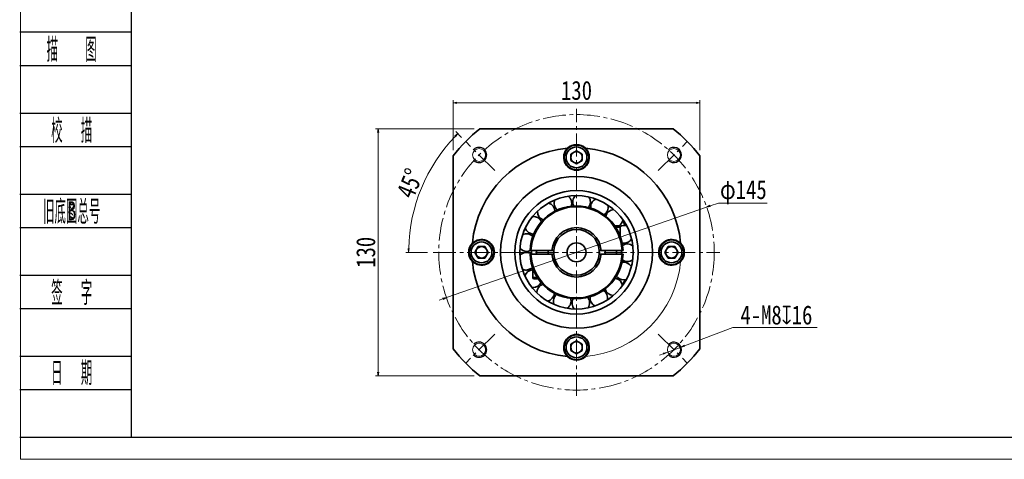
# Model space of a CAD drawing. Header units: millimetres. Extents: x -40 to 968, y -23 to 670.
# Tile 1 of 9: x -35 to 483, y -23 to 208. Entities that reach past the tile are written whole.
import ezdxf
from ezdxf.enums import TextEntityAlignment as Align

# ---------------------------------------------------------------- set-up
doc = ezdxf.new("R2010")
doc.units = ezdxf.units.MM
doc.linetypes.add('点画线', pattern=[18, 12, -2, 2, -2])
doc.layers.add('2细线层', color=4, linetype='Continuous')
doc.layers.add('6文字层', color=3, linetype='Continuous')
for name, color, linetype, lineweight in [('中心线层', 1, '点画线', 18), ('图框_外框线', 7, 'Continuous', 18), ('尺寸线层', 3, 'Continuous', 18), ('粗实线层', 7, 'Continuous', 35)]:
    doc.layers.add(name, color=color, linetype=linetype, lineweight=lineweight)
doc.styles.add('PC_TEXTSTYLE', font='ISOCP.SHX', dxfattribs={"width": 0.707, "bigfont": 'GBCBIG.SHX'})
doc.styles.get("Standard").update_dxf_attribs({"font": 'SimSun.ttf'})
doc.styles.add('宋体', font='SimSun.ttf', dxfattribs={"width": 0.8})
doc.dimstyles.new('A水平标注$0', dxfattribs={"dimtxt": 3.5, "dimasz": 2, "dimexe": 1.5, "dimexo": 3, "dimgap": 1.1, "dimtad": 1, "dimtoh": 1, "dimdec": 4, "dimdsep": 46, "dimtxsty": '宋体', "dimblk": 'OPEN', "dimcen": 3, "dimclrd": 3, "dimclre": 3, "dimclrt": 6, "dimadec": 0, "dimazin": 0, "dimtm": 1e-09, "dimtfac": 1, "dimtdec": 4, "dimtix": 1, "dimtmove": 0, "dimatfit": 3, "dimldrblk": 'OPEN', "dimfxl": 0, "dimlwd": 13, "dimlwe": 13, "dimarcsym": 0})
doc.dimstyles.new('D直径标注φ25', dxfattribs={"dimtxt": 3.5, "dimasz": 2, "dimexe": 1, "dimexo": 3, "dimtad": 1, "dimtoh": 1, "dimdec": 1, "dimdsep": 46, "dimtxsty": '宋体', "dimblk": 'OPEN', "dimcen": 3, "dimclrd": 3, "dimclre": 3, "dimclrt": 130, "dimadec": 0, "dimazin": 0, "dimtm": 1e-09, "dimtfac": 1, "dimtdec": 1, "dimtmove": 0, "dimatfit": 0, "dimldrblk": 'OPEN', "dimfxl": 0, "dimlwd": 13, "dimlwe": 13, "dimarcsym": 0})
doc.dimstyles.new('螺孔(M8-7H)', dxfattribs={"dimtxt": 3.5, "dimasz": 2, "dimexe": 1.25, "dimexo": 3, "dimtad": 1, "dimtoh": 1, "dimdec": 4, "dimdsep": 46, "dimtxsty": '宋体', "dimblk": 'OPEN', "dimcen": 3, "dimclrd": 3, "dimclre": 3, "dimclrt": 2, "dimadec": 0, "dimazin": 0, "dimtm": 1e-09, "dimtfac": 1, "dimtdec": 4, "dimtmove": 0, "dimatfit": 3, "dimldrblk": 'OPEN', "dimfxl": 0, "dimlwd": 9, "dimlwe": 9, "dimarcsym": 0})

# ---------------------------------------------------------------- blocks, each defined once
blk = doc.blocks.new('_Open')
at = {"color": 0, "linetype": 'ByBlock', "lineweight": -2}
for p, q in [((-1, 0.17), (0, 0)), ((-1, -0.17), (0, 0)), ((0, 0), (-1, 0))]:
    blk.add_line(p, q, dxfattribs=at)
blk = doc.blocks.new('*D35')
at = {"layer": 'Defpoints', "color": 0, "transparency": 16777216}
for p in [(207.43, 150.66), (153.84, 20.66), (207.43, 20.66)]:
    blk.add_point(p, dxfattribs=at)
at = {"layer": '尺寸线层', "color": 3, "lineweight": 13, "transparency": 16777216}
for p, q in [((204.43, 150.66), (152.34, 150.66)), ((153.84, 148.66), (153.84, 22.66)), ((204.43, 20.66), (152.34, 20.66))]:
    blk.add_line(p, q, dxfattribs=at)
at = {"layer": '尺寸线层', "color": 3, "lineweight": 13, "transparency": 16777216, "xscale": 2, "yscale": 2, "zscale": 2}
for p, rotation in [((153.84, 150.66), 90), ((153.84, 20.66), 270)]:
    blk.add_blockref('_Open', p, dxfattribs=dict(at, rotation=rotation))
at = {"layer": '尺寸线层', "color": 6, "transparency": 16777216, "insert": (147.34, 85.66), "char_height": 10, "attachment_point": 5, "rotation": 90, "style": '宋体', "bg_fill": 3, "box_fill_scale": 1.1, "bg_fill_color": 256, "bg_fill_true_color": 13158600, "bg_fill_transparency": 0}
blk.add_mtext('130', dxfattribs=at)
blk = doc.blocks.new('*D36')
at = {"layer": 'Defpoints', "color": 0, "transparency": 16777216}
for p in [(199.9, 143.99), (181.71, 129.84), (215.37, 128.52), (182.74, 85.66), (333.74, 85.66)]:
    blk.add_point(p, dxfattribs=at)
at = {"layer": '尺寸线层', "color": 3, "lineweight": 13, "transparency": 16777216}
for p, q in [((197.78, 146.12), (194.69, 149.2)), ((179.74, 85.66), (168.37, 85.66))]:
    blk.add_line(p, q, dxfattribs=at)
blk.add_arc((258.24, 85.66), 88.37, 136.2968, 178.7032, dxfattribs=at)
at = {"layer": '尺寸线层', "color": 3, "lineweight": 13, "transparency": 16777216, "xscale": 2, "yscale": 2, "zscale": 2}
for p, rotation in [((195.75, 148.14), 45.64838103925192), ((169.87, 85.66), 269.3516189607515)]:
    blk.add_blockref('_Open', p, dxfattribs=dict(at, rotation=rotation))
at = {"layer": '尺寸线层', "color": 6, "transparency": 16777216, "insert": (170.59, 121.96), "char_height": 10, "attachment_point": 5, "rotation": 67.5, "style": '宋体', "bg_fill": 3, "box_fill_scale": 1.1, "bg_fill_color": 256, "bg_fill_true_color": 13158600, "bg_fill_transparency": 0}
blk.add_mtext('45°', dxfattribs=at)
blk = doc.blocks.new('*D37')
at = {"layer": 'Defpoints', "color": 0, "transparency": 16777216}
for p in [(326.72, 109.44), (189.75, 61.87)]:
    blk.add_point(p, dxfattribs=at)
at = {"layer": '尺寸线层', "color": 3, "lineweight": 13, "transparency": 16777216}
for p, q in [((189.75, 61.87), (326.72, 109.44)), ((328.61, 110.1), (333.01, 111.62)), ((333.01, 111.62), (358.63, 111.62)), ((187.86, 61.22), (185.97, 60.56))]:
    blk.add_line(p, q, dxfattribs=at)
at = {"layer": '尺寸线层', "color": 3, "lineweight": 13, "transparency": 16777216, "xscale": 2, "yscale": 2, "zscale": 2}
for p, rotation in [((326.72, 109.44), 199.1496060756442), ((189.75, 61.87), 19.14960607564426)]:
    blk.add_blockref('_Open', p, dxfattribs=dict(at, rotation=rotation))
at = {"layer": '尺寸线层', "color": 130, "transparency": 16777216, "insert": (346.07, 117.35), "char_height": 10, "attachment_point": 5, "style": '宋体'}
blk.add_mtext('φ145', dxfattribs=at)
blk = doc.blocks.new('*D40')
at = {"layer": 'Defpoints', "color": 0, "transparency": 16777216}
for p in [(323.24, 164.34), (193.24, 136.46), (323.24, 136.46)]:
    blk.add_point(p, dxfattribs=at)
at = {"layer": '尺寸线层', "color": 3, "lineweight": 13, "transparency": 16777216}
for p, q in [((193.24, 139.46), (193.24, 165.84)), ((195.24, 164.34), (321.24, 164.34)), ((323.24, 139.46), (323.24, 165.84))]:
    blk.add_line(p, q, dxfattribs=at)
at = {"layer": '尺寸线层', "color": 3, "lineweight": 13, "transparency": 16777216, "xscale": 2, "yscale": 2, "zscale": 2, "rotation": 180}
blk.add_blockref('_Open', (193.24, 164.34), dxfattribs=at)
at = {"layer": '尺寸线层', "color": 3, "lineweight": 13, "transparency": 16777216, "xscale": 2, "yscale": 2, "zscale": 2}
blk.add_blockref('_Open', (323.24, 164.34), dxfattribs=at)
at = {"layer": '尺寸线层', "color": 6, "transparency": 16777216, "insert": (258.24, 170.84), "char_height": 10, "attachment_point": 5, "style": '宋体', "bg_fill": 3, "box_fill_scale": 1.1, "bg_fill_color": 256, "bg_fill_true_color": 13158600, "bg_fill_transparency": 0}
blk.add_mtext('130', dxfattribs=at)
blk = doc.blocks.new('*D43')
at = {"color": 3, "lineweight": 9, "transparency": 16777216}
for p, q in [((340.48, 46.01), (315.12, 36.5)), ((384.91, 46.01), (340.48, 46.01)), ((303.88, 32.29), (302.01, 31.58)), ((305.76, 32.99), (313.25, 35.8))]:
    blk.add_line(p, q, dxfattribs=at)
at = {"layer": 'Defpoints', "color": 0, "transparency": 16777216}
for p in [(305.76, 32.99), (313.25, 35.8)]:
    blk.add_point(p, dxfattribs=at)
at = {"color": 3, "lineweight": 9, "transparency": 16777216, "xscale": 2, "yscale": 2, "zscale": 2}
for p, rotation in [((313.25, 35.8), 200.5557023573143), ((305.76, 32.99), 20.55570235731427)]:
    blk.add_blockref('_Open', p, dxfattribs=dict(at, rotation=rotation))
at = {"color": 2, "transparency": 16777216, "insert": (363.45, 52.61), "char_height": 10, "attachment_point": 5, "style": '宋体'}
blk.add_mtext('4-M8{\\famgdt|b0|i0|c0|p0;x}{16}', dxfattribs=at)

msp = doc.modelspace()

# ---------------------------------------------------------------- linework, layer by layer
at = {"color": 7, "linetype": 'Continuous', "lineweight": 15}
msp.add_circle((309.50077, 34.39215), 3.4, dxfattribs=at)
msp.add_arc((258.23553, 85.65739), 55, 274.9559811, 355.0440189, dxfattribs=at)
at = {"color": 4}
msp.add_arc((309.50077, 34.39215), 4, 223.4192262, 135, dxfattribs=at)
at = {"layer": '2细线层'}
for p, q in [((-34.8686, 201.64475), (23.86979, 201.64475)), ((-34.8686, 184.08215), (23.86979, 184.08215)), ((-34.8686, 158.99271), (23.86979, 158.99271)), ((-34.8686, 141.43011), (23.86979, 141.43011)), ((-34.8686, 116.34068), (23.86979, 116.34068)), ((-34.8686, 98.77808), (23.86979, 98.77808)), ((-34.8686, 73.68864), (23.86979, 73.68864)), ((-34.8686, 56.12604), (23.86979, 56.12604)), ((-34.8686, 31.03661), (23.86979, 31.03661)), ((-34.8686, 13.47401), (23.86979, 13.47401)), ((-34.8686, -11.61543), (23.86979, -11.61543))]:
    msp.add_line(p, q, dxfattribs=at)
at = {"layer": '中心线层'}
for p, q in [((258.23553, 10.15739), (258.23553, 161.15739)), ((182.73553, 85.65739), (333.73553, 85.65739)), ((301.27884, 42.61408), (316.57184, 27.32108))]:
    msp.add_line(p, q, dxfattribs=at)
msp.add_circle((258.23553, 85.65739), 72.5, dxfattribs=at)
at = {"layer": '粗实线层'}
for p, q in [((309.96758, 82.65739), (306.50348, 82.65739)), ((235.23553, 77.21642), (235.23553, 72.40739)), ((235.23553, 72.40739), (237.62758, 72.40739)), ((238.12956, 71.65739), (235.98553, 71.65739)), ((234.82958, 67.15902), (235.34907, 67.12574)), ((255.23553, 37.38944), (258.23553, 39.12149)), ((255.23553, 33.92534), (255.23553, 37.38944)), ((258.23553, 39.12149), (261.23553, 37.38944)), ((261.23553, 37.38944), (261.23553, 33.92534)), ((258.23553, 32.19329), (255.23553, 33.92534)), ((261.23553, 33.92534), (258.23553, 32.19329))]:
    msp.add_line(p, q, dxfattribs=at)
for radius in [6.5, 5.5]:
    msp.add_circle((258.23553, 35.65739), radius, dxfattribs=at)
for centre, radius, start, end in [((283.10413, 75.80269), 4.625, 30.166162, 101.9200259), ((284.98474, 85.45173), 4.625, 236.0224962, 269.5594963), ((284.98474, 85.45173), 4.625, 269.5594963, 307.77636), ((231.90399, 80.94439), 4.625, 241.9308679, 269.5594963), ((235.38463, 71.7506), 4.625, 91.8473947, 159.5410659), ((231.90399, 80.94439), 4.625, 269.5594963, 313.6847318), ((283.10413, 75.80269), 4.625, 214.8460256, 269.5594963), ((235.98553, 72.40739), 0.75, 180, 270), ((235.38463, 71.7506), 4.625, 269.5594963, 334.8612024), ((241.95141, 64.435), 4.625, 108.9636726, 180.7175365), ((277.86488, 67.48458), 4.625, 8.9896914, 80.7435553), ((258.23553, 85.65739), 29.36, 325.0188023, 330.5707785), ((283.10413, 75.80269), 4.625, 269.5594963, 286.5998894), ((241.95141, 64.435), 4.625, 284.2838091, 356.037673), ((250.71745, 59.98559), 4.625, 130.1401432, 201.8940071), ((269.97458, 61.62081), 4.625, 172.4930844, 244.2469483), ((269.97458, 61.62081), 4.625, 347.8132208, 59.5670847), ((277.86488, 67.48458), 4.625, 193.669555, 265.4234189), ((250.71745, 59.98559), 4.625, 305.4602797, 17.2141435), ((260.49885, 59.00331), 4.625, 151.3166138, 223.0704777), ((260.49885, 59.00331), 4.625, 326.6367503, 38.3906141), ((258.23553, 35.65739), 6.75, 314.7424794, 225.2575206), ((258.23553, 35.65739), 3, 120, 180), ((258.23553, 35.65739), 3, 60, 120), ((258.23553, 35.65739), 3, 0, 60), ((258.23553, 35.65739), 3, 180, 240), ((258.23553, 35.65739), 3, 240, 300), ((258.23553, 35.65739), 3, 300, 360), ((258.23553, 85.65739), 82.5, 308.0122795, 321.9877205), ((258.23553, 35.65739), 6.75, 225.2575206, 314.7424794)]:
    msp.add_arc(centre, radius, start, end, dxfattribs=at)

# ---------------------------------------------------------------- texts
at = {"layer": '6文字层', "color": 3, "style": 'PC_TEXTSTYLE'}
for s, width, p in [('描   图', 0.6667, (-7.492, 192.86345)), ('校  描', 0.667, (-7.492, 150.21141)), ('旧底图总号', 0.667, (-7.492, 107.55938)), ('签  字', 0.667, (-7.492, 64.90734)), ('日  期', 0.667, (-7.47636, 22.50571))]:
    msp.add_text(s, height=12.544716, dxfattribs=dict(at, width=width)).set_placement(p, align=Align.MIDDLE)
at = {"layer": '6文字层', "width": 0.707}
msp.add_text('B', height=10.03577, dxfattribs=at).set_placement((-7.492, 107.55938), align=Align.MIDDLE)

# ---------------------------------------------------------------- dimensions: what is measured, and where the dimension line sits
dim = msp.add_diameter_dim_2p(p1=(305.75545, 32.98768), p2=(313.2461, 35.79662), text='4-M<>{\\famgdt|b0|i0|c0|p0;x}{16}', dimstyle='螺孔(M8-7H)', override={"dimtxt": 10, "dimgap": 1.5, "dimtad": 1, "dimtih": 0, "dimtoh": 1, "dimdec": 4, "dimlfac": 1, "dimpost": '<>', "dimcen": 0, "dimse1": 0, "dimse2": 0, "dimsd1": 0, "dimsd2": 0, "dimtix": 0, "dimtofl": 1, "dimatfit": 3, "dimtvp": 0.1, "dimtfill": 0})
dim.commit()
dim.dimension.update_dxf_attribs({"geometry": '*D43', "text_midpoint": (363.44698, 46.00925), "dimtype": 163})

# ---------------------------------------------------------------- next in the draw order: dimensions: what is measured, and where the dimension line sits
at = {"layer": '尺寸线层'}
dim = msp.add_linear_dim(base=(153.8365, 20.65739), p1=(207.42953, 150.65739), p2=(207.42953, 20.65739), angle=270, dimstyle='A水平标注$0', override={"dimtxt": 10, "dimgap": 1.5, "dimdec": 1, "dimpost": '<>', "dimblk": 'Open', "dimtvp": 0.1, "dimtfill": 1, "dimtfillclr": 256}, dxfattribs=at)
dim.commit()
dim.dimension.update_dxf_attribs({"geometry": '*D35', "text_midpoint": (147.3365, 85.65739)})

# ---------------------------------------------------------------- next in the draw order: linework, layer by layer
at = {"color": 7, "linetype": 'Continuous', "lineweight": 15}
msp.add_circle((206.97029, 34.39215), 3.4, dxfattribs=at)
at = {"color": 4}
msp.add_arc((206.97029, 34.39215), 4, 225, 133.4192262, dxfattribs=at)
at = {"layer": '中心线层'}
msp.add_line((215.19222, 42.61408), (199.89922, 27.32108), dxfattribs=at)
at = {"layer": '粗实线层'}
for p, q in [((209.96758, 82.65739), (206.50348, 82.65739)), ((207.42953, 20.65739), (309.04153, 20.65739))]:
    msp.add_line(p, q, dxfattribs=at)
for radius, start, end in [(55, 184.9559811, 265.0440189), (82.5, 218.0122795, 231.9877205)]:
    msp.add_arc((258.23553, 85.65739), radius, start, end, dxfattribs=at)

# ---------------------------------------------------------------- next in the draw order: dimensions: what is measured, and where the dimension line sits
at = {"layer": '尺寸线层'}
dim = msp.add_angular_dim_2l(base=(181.70544, 129.84206), line1=((182.73553, 85.65739), (333.73553, 85.65739)), line2=((199.89922, 143.9937), (215.37457, 128.51835)), dimstyle='A水平标注$0', override={"dimtxt": 10, "dimgap": 1.5, "dimdec": 1, "dimpost": '<>', "dimblk": 'Open', "dimtvp": 0.1, "dimtfill": 1, "dimtfillclr": 256}, dxfattribs=at)
dim.commit()
dim.dimension.update_dxf_attribs({"geometry": '*D36', "text_midpoint": (170.58769, 121.96231)})

# ---------------------------------------------------------------- next in the draw order: linework, layer by layer
at = {"color": 7, "linetype": 'Continuous', "lineweight": 15}
for centre in [(206.97029, 136.92263), (309.50077, 136.92263)]:
    msp.add_circle(centre, 3.4, dxfattribs=at)
at = {"color": 4}
for centre, start, end in [((206.97029, 136.92263), 226.5807738, 135), ((309.50077, 136.92263), 222.7425974, 136.5807738)]:
    msp.add_arc(centre, 4, start, end, dxfattribs=at)
at = {"layer": '中心线层'}
for p, q in [((215.19222, 128.7007), (199.89922, 143.9937)), ((301.27884, 128.7007), (316.57184, 143.9937))]:
    msp.add_line(p, q, dxfattribs=at)
at = {"layer": '图框_外框线', "color": 3}
msp.add_lwpolyline([(-34.50397, -23.29018), (946.17515, -23.29018), (946.17515, 670.19005), (-34.50397, 670.19005)], close=True, dxfattribs=at)
at = {"layer": '图框_外框线', "color": 3, "lineweight": 25}
msp.add_lwpolyline([(23.86979, -11.61543), (934.5004, -11.61543), (934.5004, 658.5153), (23.86979, 658.5153)], close=True, dxfattribs=at)
at = {"layer": '粗实线层'}
for p, q in [((309.04153, 150.65738), (207.42953, 150.65738)), ((193.23553, 136.46339), (193.23553, 34.85139)), ((255.23553, 137.38944), (258.23553, 139.12149)), ((255.23553, 133.92534), (255.23553, 137.38944)), ((258.23553, 139.12149), (261.23553, 137.38944)), ((261.23553, 137.38944), (261.23553, 133.92534)), ((323.23553, 34.85139), (323.23553, 136.46339)), ((258.23553, 132.19329), (255.23553, 133.92534)), ((261.23553, 133.92534), (258.23553, 132.19329)), ((278.3415, 99.65739), (280.48553, 99.65739)), ((281.23553, 98.90739), (278.84348, 98.90739)), ((281.23553, 98.90739), (281.23553, 94.09836)), ((235.5656, 95.28902), (235.70865, 95.29014)), ((204.77143, 85.65739), (206.50348, 88.65739)), ((206.50348, 88.65739), (209.96758, 88.65739)), ((209.96758, 88.65739), (211.69963, 85.65739)), ((304.77143, 85.65739), (306.50348, 88.65739)), ((306.50348, 88.65739), (309.96758, 88.65739)), ((309.96758, 88.65739), (311.69963, 85.65739)), ((206.50348, 82.65739), (204.77143, 85.65739)), ((211.69963, 85.65739), (209.96758, 82.65739)), ((245.27405, 86.65739), (234.25637, 86.65739)), ((234.25637, 84.65739), (245.27405, 84.65739)), ((237.23553, 86.65739), (237.23553, 84.65739)), ((243.23553, 86.65739), (243.23553, 84.65739)), ((282.21469, 86.65739), (271.19701, 86.65739)), ((271.19701, 84.65739), (282.21469, 84.65739)), ((273.23553, 86.65739), (273.23553, 84.65739)), ((279.23553, 86.65739), (279.23553, 84.65739)), ((306.50348, 82.65739), (304.77143, 85.65739)), ((311.69963, 85.65739), (309.96758, 82.65739))]:
    msp.add_line(p, q, dxfattribs=at)
for points in [[(282.22797, 90.6185), (282.55954, 90.55579), (283.21716, 90.50368)], [(234.58779, 84.71106), (234.57133, 85.31576), (234.59, 86.65739)], [(281.88106, 86.65739), (281.89168, 84.95194), (281.88106, 84.65739)]]:
    msp.add_lwpolyline(points, dxfattribs=at)
for centre, radius in [((258.23553, 135.65739), 6.5), ((258.23553, 135.65739), 5.5), ((258.23553, 85.65739), 40), ((258.23553, 85.65739), 32.5), ((258.23553, 85.65739), 29.83333), ((208.23553, 85.65739), 6.5), ((208.23553, 85.65739), 5.5), ((258.23553, 85.65739), 5), ((308.23553, 85.65739), 6.5), ((308.23553, 85.65739), 5.5)]:
    msp.add_circle(centre, radius, dxfattribs=at)
for centre, radius, start, end in [((258.23553, 85.65739), 82.5, 128.0122795, 141.9877205), ((258.23553, 85.65739), 82.5, 38.0122795, 51.9877205), ((258.23553, 85.65739), 55, 94.9559811, 175.0440189), ((258.23553, 135.65739), 6.75, 134.7424794, 45.2575206), ((258.23553, 135.65739), 6.75, 45.2575206, 134.7424794), ((258.23553, 85.65739), 55, 4.9559811, 85.0440189), ((258.23553, 135.65739), 3, 120, 180), ((258.23553, 135.65739), 3, 180, 240), ((258.23553, 135.65739), 3, 60, 120), ((258.23553, 135.65739), 3, 0, 60), ((258.23553, 135.65739), 3, 300, 360), ((258.23553, 135.65739), 3, 240, 300), ((251.11307, 111.44175), 4.625, 341.9048491, 53.658713), ((260.90842, 112.27351), 4.625, 136.048515, 207.8023788), ((260.90842, 112.27351), 4.625, 320.7283785, 32.4822424), ((258.23553, 85.65739), 24.5, 2.3392531, 177.6607469), ((258.23553, 85.65739), 24, 2.3880155, 177.6119845), ((242.27965, 107.12766), 4.625, 3.0813197, 74.8351836), ((251.11307, 111.44175), 4.625, 157.2249856, 228.9788494), ((270.34278, 109.51063), 4.625, 114.8720444, 186.6259083), ((270.34278, 109.51063), 4.625, 299.5519079, 11.3057718), ((235.60116, 99.91389), 4.625, 24.2577903, 96.0116542), ((242.27965, 107.12766), 4.625, 178.4014561, 250.15532), ((278.14199, 103.52623), 4.625, 93.6955738, 165.4494377), ((258.23553, 85.65739), 13, 4.4117258, 175.5882742), ((280.48553, 98.90739), 0.75, 0, 90), ((278.14199, 103.52623), 4.625, 302.818793, 350.1293012), ((283.25272, 95.12855), 4.625, 72.5191032, 117.0003189), ((258.23553, 85.65739), 29.36, 28.5482141, 34.1001903), ((231.97957, 90.7747), 4.625, 45.4342609, 117.1881247), ((235.60116, 99.91389), 4.625, 199.5779267, 269.5594963), ((258.23553, 85.65739), 12, 4.7801918, 175.2198082), ((208.23553, 85.65739), 6.75, 135.2575206, 224.7424794), ((208.23553, 85.65739), 6.75, 224.7424794, 135.2575206), ((208.23553, 85.65739), 3, 90, 150), ((208.23553, 85.65739), 3, 30, 90), ((284.98474, 85.45173), 4.625, 51.3426326, 123.0964965), ((283.25272, 95.12855), 4.625, 269.5594963, 328.9528306), ((308.23553, 85.65739), 6.75, 44.7424794, 315.2575206), ((308.23553, 85.65739), 3, 90, 150), ((308.23553, 85.65739), 3, 30, 90), ((308.23553, 85.65739), 6.75, 315.2575206, 44.7424794), ((208.23553, 85.65739), 3, 150, 210), ((208.23553, 85.65739), 3, 210, 270), ((208.23553, 85.65739), 3, 270, 330), ((208.23553, 85.65739), 3, 330, 30), ((231.90399, 80.94439), 4.625, 54.529632, 138.3645953), ((231.97957, 90.7747), 4.625, 220.7543973, 269.5594963), ((231.97957, 90.7747), 4.625, 269.5594963, 295.9672607), ((258.23553, 85.65739), 24.5, 182.3392531, 357.6607469), ((258.23553, 85.65739), 24, 182.3880155, 357.6119845), ((258.23553, 85.65739), 13, 184.4117258, 355.5882742), ((258.23553, 85.65739), 12, 175.2198082, 184.7801918), ((258.23553, 85.65739), 12, 184.7801918, 355.2198082), ((258.23553, 85.65739), 12, 355.2198082, 4.7801918), ((308.23553, 85.65739), 3, 150, 210), ((308.23553, 85.65739), 3, 210, 270), ((308.23553, 85.65739), 3, 270, 330), ((308.23553, 85.65739), 3, 330, 30)]:
    msp.add_arc(centre, radius, start, end, dxfattribs=at)
for points in [[(234.25637, 86.65739), (233.75595, 86.65739)], [(233.75595, 84.65739), (234.25637, 84.65739)], [(245.27405, 84.65739), (246.27727, 84.65739)], [(271.19701, 86.65739), (270.19379, 86.65739)], [(282.71511, 86.65739), (282.21469, 86.65739)], [(282.21469, 84.65739), (282.71511, 84.65739)]]:
    msp.add_open_spline(points, degree=1, dxfattribs=at)
for points, knots in [([(246.27727, 86.65739), (246.01527, 86.65739), (245.68083, 86.65739), (245.34647, 86.65739), (245.27405, 86.65739)], [0, 0, 0, 0, 0.785943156, 1.003220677, 1.003220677, 1.003220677, 1.003220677]), ([(270.19379, 84.65739), (270.45579, 84.65739), (270.79023, 84.65739), (271.1246, 84.65739), (271.19701, 84.65739)], [0, 0, 0, 0, 0.785942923, 1.003220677, 1.003220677, 1.003220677, 1.003220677])]:
    msp.add_open_spline(points, degree=3, knots=knots, dxfattribs=at)

# ---------------------------------------------------------------- next in the draw order: dimensions: what is measured, and where the dimension line sits
at = {"layer": '尺寸线层'}
dim = msp.add_diameter_dim_2p(p1=(189.7473, 61.87479), p2=(326.72376, 109.43999), dimstyle='D直径标注φ25', override={"dimtxt": 10, "dimgap": 0.5, "dimpost": 'φ<>', "dimtfill": 0}, dxfattribs=at)
dim.commit()
dim.dimension.update_dxf_attribs({"geometry": '*D37', "text_midpoint": (346.07213, 111.6241), "dimtype": 163})

# ---------------------------------------------------------------- next in the draw order: dimensions: what is measured, and where the dimension line sits
dim = msp.add_linear_dim(base=(323.23553, 164.33928), p1=(193.23553, 136.46339), p2=(323.23553, 136.46339), dimstyle='A水平标注$0', override={"dimtxt": 10, "dimgap": 1.5, "dimdec": 1, "dimpost": '<>', "dimblk": 'Open', "dimtvp": 0.1, "dimtfill": 1, "dimtfillclr": 256}, dxfattribs=at)
dim.commit()
dim.dimension.update_dxf_attribs({"geometry": '*D40', "text_midpoint": (258.23553, 170.83928)})

doc.saveas('drawing.dxf')
